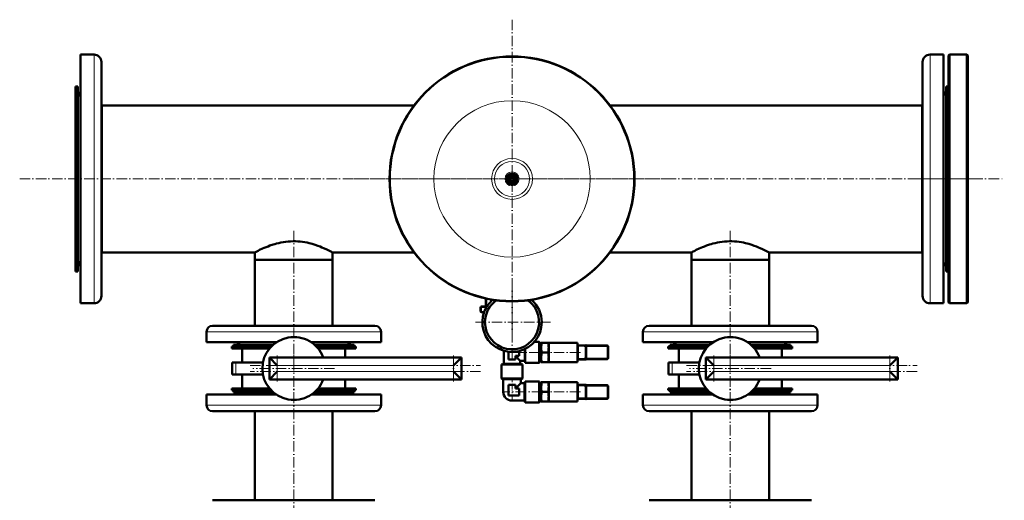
# Model space of a CAD drawing. Extents: x -2065 to 2446, y -2260 to 958.
# Tile 19 of 63: x -417 to 711, y -1418 to -868. Entities that reach past the tile are written whole.
import ezdxf

# ---------------------------------------------------------------- set-up
doc = ezdxf.new("R2010")
doc.units = 0
doc.linetypes.add('DASHDOT', pattern=[18.5, 12, -3, 0.5, -3])

msp = doc.modelspace()

# ---------------------------------------------------------------- linework, layer by layer
at = {"color": 7, "linetype": 'DASHDOT', "lineweight": 18}
for p, q in [((146.6, -867.7), (146.6, -1232.4)), ((-417.4, -1050.1), (710.6, -1050.1)), ((328.9, -1050.1), (-35.8, -1050.1)), ((611.8, -1050.1), (673.7, -1050.1)), ((-103.4, -1109.4), (-103.4, -1252.1)), ((396.6, -1109.4), (396.6, -1252.1)), ((146.6, -1170.1), (146.6, -1258.5)), ((190.8, -1214.3), (102.4, -1214.3)), ((-103.4, -1220.4), (-103.4, -1314)), ((396.6, -1220.4), (396.6, -1314)), ((147.8, -1248.8), (180.8, -1248.8)), ((224.9, -1248.8), (184.8, -1248.8)), ((229.2, -1242), (258, -1242)), ((-122.4, -1252.2), (-122.4, -1282.2)), ((79.6, -1252.2), (79.6, -1282.2)), ((229.2, -1255.5), (258, -1255.5)), ((377.6, -1252.2), (377.6, -1282.2)), ((579.6, -1252.2), (579.6, -1282.2)), ((-153.4, -1263.7), (110.6, -1263.7)), ((110.6, -1270.7), (-153.4, -1270.7)), ((-56.6, -1267.2), (-150.2, -1267.2)), ((346.6, -1263.7), (610.6, -1263.7)), ((610.6, -1270.7), (346.6, -1270.7)), ((443.4, -1267.2), (349.8, -1267.2)), ((-103.4, -1454.8), (-103.4, -1279.6)), ((396.6, -1454.8), (396.6, -1279.6)), ((181.2, -1294), (143.4, -1294)), ((224.9, -1294), (184.8, -1294)), ((229.2, -1287.3), (258, -1287.3)), ((229.2, -1300.8), (258, -1300.8))]:
    msp.add_line(p, q, dxfattribs=at)
at = {"color": 7, "lineweight": 50}
for p, q in [((-347.8, -925), (-347.8, -907.6)), ((-347.8, -907.6), (-332.3, -907.6)), ((641, -907.6), (625.5, -907.6)), ((641, -907.6), (641, -1175.1)), ((646.6, -908.6), (647.6, -907.6)), ((646.6, -1191.6), (646.6, -908.6)), ((647.6, -1192.6), (647.6, -907.6)), ((647.6, -907.6), (667.6, -907.6)), ((667.6, -1192.6), (667.6, -907.6)), ((667.6, -907.6), (668.6, -908.6)), ((668.6, -1191.6), (668.6, -908.6)), ((-323.8, -932.5), (-323.8, -916.1)), ((617, -916.1), (617, -1167.7)), ((-347.8, -1192.6), (-347.8, -925)), ((-323.8, -1184.1), (-323.8, -932.5)), ((-353.4, -944.1), (-353.4, -999.2)), ((-350.8, -944.1), (-353.4, -944.1)), ((-350.8, -944.1), (-350.8, -999.2)), ((644, -1100.9), (644, -944.1)), ((644, -944.1), (646.6, -944.1)), ((-350.8, -968), (-350.8, -956.6)), ((-350.8, -1143.6), (-350.8, -968)), ((-323.4, -965.9), (-323.8, -965.9)), ((-323.4, -965.9), (-323.4, -1009.7)), ((-323.4, -965.9), (34.3, -965.9)), ((-323.4, -1134.2), (-323.4, -965.9)), ((258.8, -965.9), (616.6, -965.9)), ((616.6, -1090.4), (616.6, -965.9)), ((616.6, -965.9), (617, -965.9)), ((616.6, -1134.2), (616.6, -965.9)), ((-353.4, -999.2), (-353.4, -1156.1)), ((-350.8, -999.2), (-350.8, -1156.1)), ((-323.4, -1009.7), (-323.4, -1134.2)), ((141.1, -1046.9), (143.8, -1045.3)), ((141.1, -1050.1), (141.1, -1046.9)), ((143.8, -1045.3), (146.6, -1043.7)), ((146.6, -1043.7), (149.3, -1045.3)), ((149.3, -1045.3), (152.1, -1046.9)), ((152.1, -1046.9), (152.1, -1050.1)), ((141.1, -1053.2), (141.1, -1050.1)), ((143.8, -1054.8), (141.1, -1053.2)), ((146.6, -1056.4), (143.8, -1054.8)), ((149.3, -1054.8), (146.6, -1056.4)), ((152.1, -1053.2), (149.3, -1054.8)), ((152.1, -1050.1), (152.1, -1053.2)), ((616.6, -1134.2), (616.6, -1090.4)), ((644, -1156.1), (644, -1100.9)), ((-323.4, -1134.2), (-323.8, -1134.2)), ((-323.4, -1134.2), (-147.9, -1134.2)), ((-147.9, -1134.2), (-147.9, -1142.7)), ((-59, -1134.2), (34.3, -1134.2)), ((-59, -1134.2), (-59, -1142.7)), ((258.8, -1134.2), (352.1, -1134.2)), ((352.1, -1134.2), (352.1, -1142.7)), ((441, -1134.2), (616.6, -1134.2)), ((441, -1134.2), (441, -1142.7)), ((616.6, -1134.2), (617, -1134.2)), ((-103.4, -1142.7), (-147.9, -1142.7)), ((-147.9, -1218.2), (-147.9, -1142.7)), ((-147.9, -1142.7), (-59, -1142.7)), ((-59, -1142.7), (-103.4, -1142.7)), ((-59, -1218.2), (-59, -1142.7)), ((396.6, -1142.7), (352.1, -1142.7)), ((352.1, -1218.2), (352.1, -1142.7)), ((352.1, -1142.7), (441, -1142.7)), ((441, -1142.7), (396.6, -1142.7)), ((441, -1218.2), (441, -1142.7)), ((-350.8, -1156.1), (-353.4, -1156.1)), ((644, -1156.1), (646.6, -1156.1)), ((617, -1167.7), (617, -1184.1)), ((641, -1175.1), (641, -1192.6)), ((-347.8, -1192.6), (-332.3, -1192.6)), ((116.6, -1195.3), (116.6, -1187.3)), ((116.6, -1195.9), (116.6, -1195.3)), ((641, -1192.6), (625.5, -1192.6)), ((646.6, -1191.6), (647.6, -1192.6)), ((647.6, -1192.6), (667.6, -1192.6)), ((667.6, -1192.6), (668.6, -1191.6)), ((110.6, -1201.8), (110.6, -1197.3)), ((117.8, -1196.3), (111.6, -1196.3)), ((114.6, -1202.8), (111.6, -1202.8)), ((116.6, -1196.3), (116.6, -1195.9)), ((116.9, -1196.3), (116.9, -1196.3)), ((-58.8, -1218.2), (-196.4, -1218.2)), ((-10.4, -1218.2), (-58.8, -1218.2)), ((441.2, -1218.2), (303.6, -1218.2)), ((489.6, -1218.2), (441.2, -1218.2)), ((-203.4, -1237.2), (-203.4, -1225.2)), ((-3.4, -1237.2), (-3.4, -1225.2)), ((296.6, -1237.2), (296.6, -1225.2)), ((496.6, -1237.2), (496.6, -1225.2)), ((-123.3, -1237.2), (-203.4, -1237.2)), ((-172.4, -1240.2), (-127.2, -1240.2)), ((-172.4, -1240.2), (-172.4, -1242.2)), ((-127.2, -1240.2), (-162.9, -1240.2)), ((-55.5, -1237.2), (-83.5, -1237.2)), ((-79.6, -1240.2), (-42.9, -1240.2)), ((-74.9, -1240.2), (-79.6, -1240.2)), ((-43.9, -1240.2), (-74.9, -1240.2)), ((-3.4, -1237.2), (-55.5, -1237.2)), ((-42.9, -1240.2), (-34.4, -1240.2)), ((-34.4, -1240.2), (-34.4, -1242.2)), ((172.1, -1236.8), (177.8, -1236.8)), ((177.8, -1248.8), (177.8, -1236.8)), ((178.1, -1237.1), (177.8, -1236.8)), ((178.1, -1248.8), (178.1, -1237.1)), ((178.1, -1238.3), (180.1, -1238.3)), ((180.1, -1237.8), (180.5, -1237.8)), ((180.1, -1237.8), (180.1, -1243.3)), ((180.5, -1237.8), (188.1, -1237.8)), ((188.1, -1237.8), (188.6, -1237.8)), ((188.6, -1237.8), (188.6, -1243.3)), ((188.6, -1237.8), (221.6, -1237.8)), ((221.6, -1240.7), (221.6, -1237.8)), ((221.6, -1240.6), (222.1, -1240.6)), ((221.6, -1241.4), (221.6, -1240.7)), ((222.1, -1241.8), (222.1, -1240.6)), ((231.1, -1240.8), (222.1, -1240.8)), ((231.1, -1240.5), (231.1, -1241.8)), ((231.6, -1240.5), (231.1, -1240.5)), ((231.6, -1241.8), (231.6, -1240.5)), ((376.7, -1237.2), (296.6, -1237.2)), ((327.6, -1240.2), (372.8, -1240.2)), ((327.6, -1240.2), (327.6, -1242.2)), ((372.8, -1240.2), (337.1, -1240.2)), ((444.5, -1237.2), (416.5, -1237.2)), ((420.4, -1240.2), (457.1, -1240.2)), ((425.1, -1240.2), (420.4, -1240.2)), ((456.1, -1240.2), (425.1, -1240.2)), ((496.6, -1237.2), (444.5, -1237.2)), ((457.1, -1240.2), (465.6, -1240.2)), ((465.6, -1240.2), (465.6, -1242.2)), ((-174.4, -1242.2), (-129.3, -1242.2)), ((-174.4, -1242.2), (-174.4, -1244.2)), ((-174.4, -1244.2), (-131.1, -1244.2)), ((-172.4, -1242.2), (-129.3, -1242.2)), ((-162.4, -1244.2), (-162.4, -1260.2)), ((-77.5, -1242.2), (-32.4, -1242.2)), ((-77.5, -1242.2), (-42.9, -1242.2)), ((-75.7, -1244.2), (-32.4, -1244.2)), ((-44.4, -1244.2), (-44.4, -1254.7)), ((-42.9, -1242.2), (-34.4, -1242.2)), ((-32.4, -1242.2), (-32.4, -1244.2)), ((137.1, -1262), (137.1, -1247)), ((142.6, -1256.8), (142.6, -1248.1)), ((154.6, -1247.4), (154.6, -1252.8)), ((161.1, -1248.8), (161.1, -1245.1)), ((161.1, -1258.3), (161.1, -1248.8)), ((161.7, -1248.8), (161.7, -1244.7)), ((161.7, -1260.8), (161.7, -1248.8)), ((177.8, -1260.8), (177.8, -1248.8)), ((178.1, -1260.5), (178.1, -1248.8)), ((180.1, -1243.3), (180.1, -1254.3)), ((180.5, -1248.8), (188.1, -1248.8)), ((188.6, -1243.3), (188.6, -1248.8)), ((188.6, -1248.8), (188.6, -1254.3)), ((221.6, -1248.8), (221.6, -1241.4)), ((221.6, -1256.2), (221.6, -1248.8)), ((222.1, -1241.8), (222.1, -1255.8)), ((231.1, -1255.8), (231.1, -1241.8)), ((255.6, -1241), (231.6, -1241)), ((231.6, -1241.8), (231.6, -1255.8)), ((239.3, -1240.9), (241.3, -1240.9)), ((239.4, -1240.9), (239.3, -1240.9)), ((239.3, -1241), (239.3, -1240.9)), ((239.3, -1241), (239.3, -1240.9)), ((239.3, -1241), (239.3, -1240.9)), ((241.3, -1240.9), (241.3, -1240.9)), ((241.3, -1241), (241.3, -1240.9)), ((241.3, -1241), (241.3, -1240.9)), ((241.3, -1241), (241.3, -1240.9)), ((243.7, -1240.9), (242.7, -1240.9)), ((242.7, -1241), (242.7, -1240.9)), ((243.3, -1240.9), (242.9, -1240.9)), ((243.3, -1240.9), (244, -1240.9)), ((243.7, -1240.9), (244.6, -1240.9)), ((243.7, -1241), (243.7, -1240.9)), ((244, -1240.9), (246.5, -1240.9)), ((247.5, -1240.9), (244.6, -1240.9)), ((244.6, -1241), (244.6, -1240.9)), ((245.8, -1240.9), (247, -1240.9)), ((247, -1240.9), (248.2, -1240.9)), ((247.5, -1241), (247.5, -1240.9)), ((248.2, -1241), (248.2, -1240.9)), ((256.6, -1255.5), (256.6, -1242)), ((256.6, -1248.8), (256.6, -1248.8)), ((256.6, -1248.8), (256.6, -1248.8)), ((325.6, -1242.2), (370.7, -1242.2)), ((325.6, -1242.2), (325.6, -1244.2)), ((325.6, -1244.2), (368.9, -1244.2)), ((327.6, -1242.2), (370.7, -1242.2)), ((337.6, -1244.2), (337.6, -1260.2)), ((422.5, -1242.2), (467.6, -1242.2)), ((422.5, -1242.2), (457.1, -1242.2)), ((424.3, -1244.2), (467.6, -1244.2)), ((455.6, -1244.2), (455.6, -1254.7)), ((457.1, -1242.2), (465.6, -1242.2)), ((467.6, -1242.2), (467.6, -1244.2)), ((-169.9, -1260.2), (-174, -1260.2)), ((-174, -1274.2), (-174, -1260.2)), ((-138.7, -1260.2), (-169.9, -1260.2)), ((-131.4, -1254.7), (88.6, -1254.7)), ((-131.4, -1279.7), (-131.4, -1254.7)), ((-122.4, -1263.7), (-131.4, -1254.7)), ((79.6, -1263.7), (88.6, -1254.7)), ((88.6, -1279.7), (88.6, -1254.7)), ((134.6, -1262.7), (137.1, -1262)), ((134.6, -1278.7), (134.6, -1262.7)), ((134.6, -1262.7), (158.6, -1262.7)), ((137.1, -1262), (156.1, -1262)), ((150.6, -1256.8), (142.6, -1256.8)), ((154.6, -1252.8), (150.6, -1252.8)), ((150.6, -1252.8), (150.6, -1256.8)), ((156.1, -1258.3), (150.6, -1252.8)), ((156.1, -1258.3), (156.1, -1262)), ((156.1, -1258.3), (161.1, -1258.3)), ((156.1, -1262), (158.6, -1262.7)), ((158.6, -1262.7), (158.6, -1278.7)), ((161.1, -1258.3), (161.7, -1260.8)), ((161.7, -1260.8), (177.8, -1260.8)), ((178.1, -1260.5), (177.8, -1260.8)), ((178.1, -1259.2), (180.1, -1259.2)), ((180.1, -1254.3), (180.1, -1259.8)), ((180.5, -1259.8), (180.1, -1259.8)), ((180.5, -1259.8), (188.1, -1259.8)), ((188.6, -1259.8), (188.1, -1259.8)), ((188.6, -1254.3), (188.6, -1259.8)), ((188.6, -1259.8), (221.6, -1259.8)), ((221.6, -1256.9), (221.6, -1256.2)), ((221.6, -1259.8), (221.6, -1256.9)), ((221.6, -1256.9), (222.1, -1256.9)), ((222.1, -1256.9), (222.1, -1255.8)), ((222.1, -1256.8), (231.1, -1256.8)), ((231.1, -1255.8), (231.1, -1257)), ((231.6, -1257), (231.1, -1257)), ((231.6, -1257), (231.6, -1255.8)), ((231.6, -1256.5), (255.6, -1256.5)), ((330.1, -1260.2), (326, -1260.2)), ((326, -1274.2), (326, -1260.2)), ((361.3, -1260.2), (330.1, -1260.2)), ((368.6, -1254.7), (588.6, -1254.7)), ((368.6, -1279.7), (368.6, -1254.7)), ((377.6, -1263.7), (368.6, -1254.7)), ((579.6, -1263.7), (588.6, -1254.7)), ((588.6, -1279.7), (588.6, -1254.7)), ((-169.9, -1274.2), (-174, -1274.2)), ((-138.7, -1274.2), (-169.9, -1274.2)), ((-162.4, -1274.2), (-162.4, -1290.2)), ((-131.4, -1279.7), (-122.4, -1270.7)), ((79.6, -1270.7), (88.6, -1279.7)), ((330.1, -1274.2), (326, -1274.2)), ((361.3, -1274.2), (330.1, -1274.2)), ((337.6, -1274.2), (337.6, -1290.2)), ((368.6, -1279.7), (377.6, -1270.7)), ((579.6, -1270.7), (588.6, -1279.7)), ((-131.4, -1279.7), (88.6, -1279.7)), ((-44.4, -1279.7), (-44.4, -1290.2)), ((134.9, -1279), (134.6, -1278.7)), ((134.6, -1278.7), (158.6, -1278.7)), ((134.9, -1279), (158.3, -1279)), ((136.6, -1279.5), (135.9, -1279)), ((146.6, -1279.5), (136.6, -1279.5)), ((136.6, -1279.5), (136.6, -1294)), ((156.6, -1279.5), (146.6, -1279.5)), ((156.6, -1284), (150.6, -1290)), ((156.6, -1279.5), (157.2, -1279)), ((156.6, -1279.5), (156.6, -1284)), ((161, -1284), (156.6, -1284)), ((158.6, -1278.7), (158.3, -1279)), ((161, -1284), (161.6, -1282)), ((161, -1294), (161, -1284)), ((161.6, -1294), (161.6, -1282)), ((177.8, -1282), (161.6, -1282)), ((177.8, -1294), (177.8, -1282)), ((178.1, -1282.3), (177.8, -1282)), ((178.1, -1294), (178.1, -1282.3)), ((178.1, -1283.5), (180.1, -1283.5)), ((180.1, -1283), (180.5, -1283)), ((180.1, -1283), (180.1, -1288.5)), ((180.5, -1283), (188.1, -1283)), ((188.1, -1283), (188.6, -1283)), ((188.6, -1283), (188.6, -1288.5)), ((188.6, -1283), (221.6, -1283)), ((221.6, -1285.9), (221.6, -1283)), ((221.6, -1285.8), (222.1, -1285.8)), ((222.1, -1287), (222.1, -1285.8)), ((231.1, -1285.8), (231.1, -1287)), ((231.6, -1285.8), (231.1, -1285.8)), ((231.6, -1287), (231.6, -1285.8)), ((368.6, -1279.7), (588.6, -1279.7)), ((455.6, -1279.7), (455.6, -1290.2)), ((-174.4, -1290.2), (-131.1, -1290.2)), ((-174.4, -1290.2), (-174.4, -1292.2)), ((-174.4, -1292.2), (-129.3, -1292.2)), ((-172.4, -1294.2), (-172.4, -1292.2)), ((-164, -1294.2), (-172.4, -1294.2)), ((-127.2, -1294.2), (-164, -1294.2)), ((-162.4, -1290.2), (-131.1, -1290.2)), ((-34.4, -1294.2), (-79.6, -1294.2)), ((-77.5, -1292.2), (-32.4, -1292.2)), ((-75.7, -1290.2), (-44.4, -1290.2)), ((-75.7, -1290.2), (-32.4, -1290.2)), ((-34.4, -1294.2), (-34.4, -1292.2)), ((-32.4, -1290.2), (-32.4, -1292.2)), ((142.6, -1298), (142.6, -1286)), ((142.6, -1286), (146.6, -1286)), ((146.6, -1286), (150.6, -1286)), ((150.6, -1286), (150.6, -1290)), ((150.6, -1290), (154.6, -1290)), ((154.6, -1290), (154.6, -1294)), ((154.6, -1294), (154.6, -1298)), ((161, -1304), (161, -1294)), ((161.6, -1306), (161.6, -1294)), ((177.8, -1306), (177.8, -1294)), ((178.1, -1305.7), (178.1, -1294)), ((180.1, -1288.5), (180.1, -1299.5)), ((180.5, -1294), (188.1, -1294)), ((188.6, -1288.5), (188.6, -1294)), ((188.6, -1294), (188.6, -1299.5)), ((221.6, -1286.6), (221.6, -1285.9)), ((221.6, -1294), (221.6, -1286.6)), ((221.6, -1301.4), (221.6, -1294)), ((231.1, -1286), (222.1, -1286)), ((222.1, -1287), (222.1, -1301)), ((231.1, -1301), (231.1, -1287)), ((255.6, -1286.3), (231.6, -1286.3)), ((231.6, -1287), (231.6, -1301)), ((239.3, -1286.2), (241.3, -1286.2)), ((239.4, -1286.2), (239.3, -1286.2)), ((239.3, -1286.3), (239.3, -1286.2)), ((239.3, -1286.3), (239.3, -1286.2)), ((239.3, -1286.3), (239.3, -1286.2)), ((241.3, -1286.2), (241.3, -1286.2)), ((241.3, -1286.3), (241.3, -1286.2)), ((241.3, -1286.3), (241.3, -1286.2)), ((241.3, -1286.3), (241.3, -1286.2)), ((243.7, -1286.2), (242.7, -1286.2)), ((242.7, -1286.3), (242.7, -1286.2)), ((243.3, -1286.2), (242.9, -1286.2)), ((243.3, -1286.2), (244, -1286.2)), ((243.7, -1286.2), (244.6, -1286.2)), ((243.7, -1286.3), (243.7, -1286.2)), ((244, -1286.2), (246.5, -1286.2)), ((247.5, -1286.2), (244.6, -1286.2)), ((244.6, -1286.3), (244.6, -1286.2)), ((245.8, -1286.2), (247, -1286.2)), ((247, -1286.2), (248.2, -1286.2)), ((247.5, -1286.3), (247.5, -1286.2)), ((248.2, -1286.3), (248.2, -1286.2)), ((256.6, -1300.8), (256.6, -1287.3)), ((256.6, -1294), (256.6, -1294)), ((256.6, -1294), (256.6, -1294)), ((325.6, -1290.2), (368.9, -1290.2)), ((325.6, -1290.2), (325.6, -1292.2)), ((325.6, -1292.2), (370.7, -1292.2)), ((327.6, -1294.2), (327.6, -1292.2)), ((336, -1294.2), (327.6, -1294.2)), ((372.8, -1294.2), (336, -1294.2)), ((337.6, -1290.2), (368.9, -1290.2)), ((465.6, -1294.2), (420.4, -1294.2)), ((422.5, -1292.2), (467.6, -1292.2)), ((424.3, -1290.2), (455.6, -1290.2)), ((424.3, -1290.2), (467.6, -1290.2)), ((465.6, -1294.2), (465.6, -1292.2)), ((467.6, -1290.2), (467.6, -1292.2)), ((-203.4, -1297.2), (-123.3, -1297.2)), ((-203.4, -1297.2), (-203.4, -1309.2)), ((-83.5, -1297.2), (-15.7, -1297.2)), ((-15.7, -1297.2), (-3.4, -1297.2)), ((-3.4, -1297.2), (-3.4, -1309.2)), ((154.6, -1298), (142.6, -1298)), ((161, -1304), (146.6, -1304)), ((161, -1304), (161.6, -1306)), ((177.8, -1306), (161.6, -1306)), ((178.1, -1305.7), (177.8, -1306)), ((178.1, -1304.5), (180.1, -1304.5)), ((180.1, -1299.5), (180.1, -1305)), ((180.5, -1305), (180.1, -1305)), ((180.5, -1305), (188.1, -1305)), ((188.6, -1305), (188.1, -1305)), ((188.6, -1299.5), (188.6, -1305)), ((188.6, -1305), (221.6, -1305)), ((221.6, -1302.1), (221.6, -1301.4)), ((221.6, -1305), (221.6, -1302.1)), ((221.6, -1302.2), (222.1, -1302.2)), ((222.1, -1302.2), (222.1, -1301)), ((222.1, -1302), (231.1, -1302)), ((231.1, -1301), (231.1, -1302.2)), ((231.6, -1302.2), (231.1, -1302.2)), ((231.6, -1302.2), (231.6, -1301)), ((231.6, -1301.8), (255.6, -1301.8)), ((296.6, -1297.2), (376.7, -1297.2)), ((296.6, -1297.2), (296.6, -1309.2)), ((416.5, -1297.2), (484.3, -1297.2)), ((484.3, -1297.2), (496.6, -1297.2)), ((496.6, -1297.2), (496.6, -1309.2)), ((-196.4, -1316.2), (-21.8, -1316.2)), ((-147.9, -1316.2), (-147.9, -1418.2)), ((-59, -1316.2), (-59, -1418.2)), ((-21.8, -1316.2), (-10.4, -1316.2)), ((303.6, -1316.2), (478.2, -1316.2)), ((352.1, -1316.2), (352.1, -1418.2)), ((441, -1316.2), (441, -1418.2)), ((478.2, -1316.2), (489.6, -1316.2)), ((-185, -1418.2), (-196.4, -1418.2)), ((-10.4, -1418.2), (-185, -1418.2)), ((315, -1418.2), (303.6, -1418.2)), ((489.6, -1418.2), (315, -1418.2))]:
    msp.add_line(p, q, dxfattribs=at)
at = {"color": 7, "lineweight": 18}
for p, q in [((-332.3, -925), (-332.3, -907.6)), ((625.5, -907.6), (625.5, -1175.1)), ((-332.3, -1192.6), (-332.3, -925)), ((625.5, -1175.1), (625.5, -1192.6)), ((117.6, -1195.6), (117.6, -1187.3)), ((118.2, -1195.6), (117.6, -1195.6)), ((117.6, -1195.9), (117.6, -1195.6)), ((110.6, -1197.3), (111.6, -1197.3)), ((110.6, -1201.8), (111.6, -1201.8)), ((111.6, -1196.3), (111.6, -1197.3)), ((117.1, -1197.3), (111.6, -1197.3)), ((111.6, -1199.5), (111.6, -1197.3)), ((111.6, -1201.8), (111.6, -1199.5)), ((115, -1201.8), (111.6, -1201.8)), ((111.6, -1202.8), (111.6, -1201.8)), ((117.6, -1195.9), (117.6, -1196.3)), ((-55.5, -1225.2), (-203.4, -1225.2)), ((-3.4, -1225.2), (-55.5, -1225.2)), ((444.5, -1225.2), (296.6, -1225.2)), ((496.6, -1225.2), (444.5, -1225.2)), ((221.6, -1241.8), (222.1, -1241.8)), ((222.1, -1241.8), (231.1, -1241.8)), ((231.6, -1241.8), (231.1, -1241.8)), ((231.6, -1242), (255.6, -1242)), ((255.6, -1241.3), (255.6, -1241)), ((255.6, -1242), (255.6, -1241.3)), ((256.3, -1242), (255.6, -1242)), ((255.6, -1242), (255.6, -1255.5)), ((256.6, -1242), (256.3, -1242)), ((-169.9, -1274.2), (-169.9, -1260.2)), ((221.6, -1255.8), (222.1, -1255.8)), ((231.1, -1255.8), (222.1, -1255.8)), ((231.6, -1255.8), (231.1, -1255.8)), ((255.6, -1255.5), (231.6, -1255.5)), ((255.6, -1255.5), (256.3, -1255.5)), ((255.6, -1256.2), (255.6, -1255.5)), ((255.6, -1256.5), (255.6, -1256.2)), ((256.3, -1255.5), (256.6, -1255.5)), ((330.1, -1274.2), (330.1, -1260.2)), ((-122.4, -1263.7), (79.6, -1263.7)), ((-122.4, -1270.7), (-122.4, -1263.7)), ((-122.4, -1270.7), (79.6, -1270.7)), ((79.6, -1270.7), (79.6, -1263.7)), ((377.6, -1263.7), (579.6, -1263.7)), ((377.6, -1270.7), (377.6, -1263.7)), ((377.6, -1270.7), (579.6, -1270.7)), ((579.6, -1270.7), (579.6, -1263.7)), ((136.6, -1294), (142.6, -1294)), ((221.6, -1287), (222.1, -1287)), ((222.1, -1287), (231.1, -1287)), ((231.6, -1287), (231.1, -1287)), ((231.6, -1287.3), (255.6, -1287.3)), ((255.6, -1286.6), (255.6, -1286.3)), ((255.6, -1287.3), (255.6, -1286.6)), ((256.3, -1287.3), (255.6, -1287.3)), ((255.6, -1287.3), (255.6, -1300.8)), ((256.6, -1287.3), (256.3, -1287.3)), ((146.6, -1304), (146.6, -1298)), ((221.6, -1301), (222.1, -1301)), ((231.1, -1301), (222.1, -1301)), ((231.6, -1301), (231.1, -1301)), ((255.6, -1300.8), (231.6, -1300.8)), ((255.6, -1300.8), (256.3, -1300.8)), ((255.6, -1301.5), (255.6, -1300.8)), ((255.6, -1301.8), (255.6, -1301.5)), ((256.3, -1300.8), (256.6, -1300.8)), ((-203.4, -1309.2), (-15.7, -1309.2)), ((-15.7, -1309.2), (-3.4, -1309.2)), ((296.6, -1309.2), (484.3, -1309.2)), ((484.3, -1309.2), (496.6, -1309.2))]:
    msp.add_line(p, q, dxfattribs=at)
at = {"color": 7, "linetype": 'DASHDOT', "lineweight": 18, "ltscale": 0.405014}
for p, q in [((255.6, -1240.7), (255.6, -1256.9)), ((255.6, -1285.9), (255.6, -1302.1))]:
    msp.add_line(p, q, dxfattribs=at)
at = {"color": 7, "linetype": 'DASHDOT', "lineweight": 18, "ltscale": 0.480014}
for p, q in [((-103.4, -1242.6), (-103.4, -1261.8)), ((396.6, -1242.6), (396.6, -1261.8))]:
    msp.add_line(p, q, dxfattribs=at)
at = {"color": 7, "linetype": 'DASHDOT', "lineweight": 18, "ltscale": 0.3}
for p, q in [((220.6, -1241.8), (232.6, -1241.8)), ((220.6, -1255.8), (232.6, -1255.8)), ((220.6, -1287), (232.6, -1287)), ((220.6, -1301), (232.6, -1301))]:
    msp.add_line(p, q, dxfattribs=at)
at = {"color": 7, "linetype": 'DASHDOT', "lineweight": 18, "ltscale": 0.002997}
for p, q in [((240.3, -1241), (240.3, -1240.9)), ((240.3, -1241), (240.3, -1240.9)), ((246, -1241), (246, -1240.9)), ((240.3, -1286.3), (240.3, -1286.2)), ((240.3, -1286.3), (240.3, -1286.2)), ((246, -1286.3), (246, -1286.2))]:
    msp.add_line(p, q, dxfattribs=at)
at = {"color": 7, "linetype": 'DASHDOT', "lineweight": 18, "ltscale": 0.45}
msp.add_line((146.6, -1277.5), (146.6, -1295.5), dxfattribs=at)
at = {"color": 7, "lineweight": 50}
for points in [[(-147.9, -1134.2), (-146.5, -1133.5), (-144.1, -1132.3), (-142.6, -1131.5), (-139.1, -1129.9), (-137.2, -1129.1), (-135.1, -1128.2), (-132.9, -1127.4), (-130.7, -1126.5), (-127.1, -1125.3), (-125.2, -1124.8), (-123.3, -1124.2), (-120.7, -1123.6), (-118.1, -1123), (-115.4, -1122.5), (-112.6, -1122.1), (-109.8, -1121.8), (-107, -1121.6), (-104.2, -1121.5), (-101.5, -1121.5), (-98.7, -1121.7), (-96, -1121.9), (-93.3, -1122.2), (-90.7, -1122.6), (-88.2, -1123.1), (-85.8, -1123.7), (-84, -1124.1), (-82.2, -1124.6), (-78.8, -1125.6), (-76, -1126.6), (-73.2, -1127.6), (-71.2, -1128.5), (-69.2, -1129.3), (-66.5, -1130.5), (-64.2, -1131.6), (-62.7, -1132.3), (-60.4, -1133.5), (-59, -1134.2)], [(352.1, -1134.2), (353.5, -1133.5), (355.9, -1132.3), (357.4, -1131.5), (360.9, -1129.9), (362.8, -1129.1), (364.9, -1128.2), (367.1, -1127.4), (369.3, -1126.5), (372.9, -1125.3), (374.8, -1124.8), (376.7, -1124.2), (379.3, -1123.6), (381.9, -1123), (384.6, -1122.5), (387.4, -1122.1), (390.2, -1121.8), (393, -1121.6), (395.8, -1121.5), (398.5, -1121.5), (401.3, -1121.7), (404, -1121.9), (406.7, -1122.2), (409.3, -1122.6), (411.8, -1123.1), (414.2, -1123.7), (416, -1124.1), (417.8, -1124.6), (421.2, -1125.6), (424, -1126.6), (426.8, -1127.6), (428.8, -1128.5), (430.8, -1129.3), (433.5, -1130.5), (435.8, -1131.6), (437.3, -1132.3), (439.6, -1133.5), (441, -1134.2)], [(180.5, -1237.8), (180.2, -1240.2), (180.1, -1242.3), (180.1, -1243.3)], [(188.6, -1243.3), (188.5, -1241.2), (188.3, -1239), (188.1, -1237.8)], [(180.1, -1243.3), (180.1, -1245.3), (180.3, -1247.5), (180.5, -1248.8)], [(180.5, -1248.8), (180.2, -1251.2), (180.1, -1253.3), (180.1, -1254.3)], [(188.1, -1248.8), (188.4, -1246.4), (188.5, -1244.3), (188.6, -1243.3)], [(188.6, -1254.3), (188.5, -1252.2), (188.3, -1250), (188.1, -1248.8)], [(180.1, -1254.3), (180.1, -1256.3), (180.3, -1258.5), (180.5, -1259.8)], [(188.1, -1259.8), (188.4, -1257.4), (188.5, -1255.3), (188.6, -1254.3)], [(180.5, -1283), (180.2, -1285.4), (180.1, -1287.5), (180.1, -1288.5)], [(188.6, -1288.5), (188.5, -1286.5), (188.3, -1284.3), (188.1, -1283)], [(180.1, -1288.5), (180.1, -1290.5), (180.3, -1292.8), (180.5, -1294)], [(180.5, -1294), (180.2, -1296.4), (180.1, -1298.5), (180.1, -1299.5)], [(188.1, -1294), (188.4, -1291.6), (188.5, -1289.5), (188.6, -1288.5)], [(188.6, -1299.5), (188.5, -1297.5), (188.3, -1295.3), (188.1, -1294)], [(180.1, -1299.5), (180.1, -1301.5), (180.3, -1303.8), (180.5, -1305)], [(188.1, -1305), (188.4, -1302.6), (188.5, -1300.5), (188.6, -1299.5)]]:
    msp.add_lwpolyline(points, dxfattribs=at)
at = {"color": 7, "lineweight": 18}
for points in [[(117.6, -1195.9), (117.3, -1195.9), (117, -1196), (116.8, -1196.1), (116.6, -1196.3)], [(116.9, -1196.3), (117.2, -1196.2), (117.4, -1196.2), (117.5, -1196.1), (117.6, -1195.9), (117.6, -1195.9)]]:
    msp.add_lwpolyline(points, dxfattribs=at)
at = {"color": 7, "lineweight": 50}
for radius in [140, 5.5, 4, 3, 2.75, 2.15]:
    msp.add_circle((146.6, -1050.1), radius, dxfattribs=at)
at = {"color": 7, "lineweight": 18}
for radius in [89.6, 23.4, 20.1, 8.02, 6.85]:
    msp.add_circle((146.6, -1050.1), radius, dxfattribs=at)
at = {"color": 7, "lineweight": 50}
for centre, radius, start, end in [((-332.3, -916.1), 8.5, 0, 90), ((146.6, -1050.1), 140.3, 90, 270), ((146.6, -1050.1), 140.3, 270, 90), ((625.5, -916.1), 8.5, 90, 180), ((-342.3, -956.6), 8.5, 130.3202, 180), ((635.5, -956.6), 8.5, 0.0707, 49.6798), ((-342.3, -1143.6), 8.5, 180, 229.6798), ((635.5, -1143.6), 8.5, 310.3202, 359.9251), ((-332.3, -1184.1), 8.5, 270, 360), ((625.5, -1184.1), 8.5, 180, 270), ((146.6, -1214.3), 34, 130.7724, 360), ((146.6, -1214.3), 31, 180, 54.238), ((146.6, -1214.3), 31, 125.7622, 180), ((117.6, -1187.3), 1, 170.0775, 180), ((146.6, -1214.3), 34, 0, 49.2278), ((111.6, -1197.3), 1, 90, 180), ((111.6, -1201.8), 1, 180, 270), ((-196.4, -1225.2), 7, 90, 180), ((-10.4, -1225.2), 7, 360, 90), ((303.6, -1225.2), 7, 90, 180), ((489.6, -1225.2), 7, 360, 90), ((-162.9, -1233.2), 7, 214.8499, 270), ((-103.4, -1267.2), 36, 20.3175, 339.6825), ((-43.9, -1233.2), 7, 270, 325.1501), ((337.1, -1233.2), 7, 214.8499, 270), ((396.6, -1267.2), 36, 20.3175, 339.6825), ((456.1, -1233.2), 7, 270, 325.1501), ((255.6, -1242), 1, 0, 90), ((255.6, -1255.5), 1, 270, 360), ((-162.9, -1301.2), 7, 90, 145.1501), ((-43.9, -1301.2), 7, 34.8499, 90), ((146.6, -1294), 10, 180, 270), ((255.6, -1287.3), 1, 0, 90), ((337.1, -1301.2), 7, 90, 145.1501), ((456.1, -1301.2), 7, 34.8499, 90), ((255.6, -1300.8), 1, 270, 360), ((-196.4, -1309.2), 7, 180, 270), ((-10.4, -1309.2), 7, 270, 0), ((303.6, -1309.2), 7, 180, 270), ((489.6, -1309.2), 7, 270, 0)]:
    msp.add_arc(centre, radius, start, end, dxfattribs=at)
at = {"color": 7, "lineweight": 18}
msp.add_ellipse((117.6, -1195.9), major_axis=(-1, 0), ratio=0.298246, start_param=4.712389, end_param=6.283185, dxfattribs=at)

doc.saveas('drawing.dxf')
